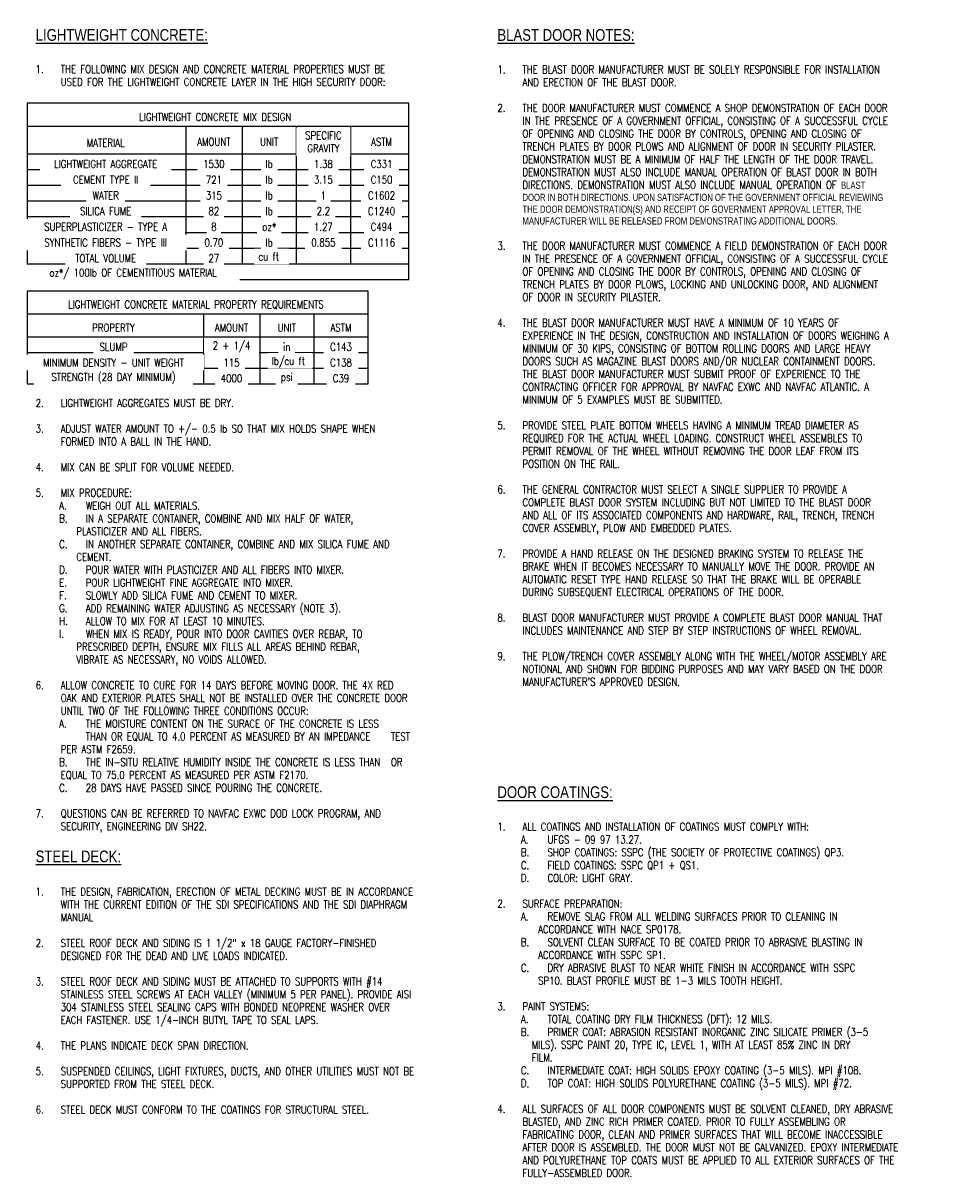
# Model space of a CAD drawing. Header units: inches. Extents: x 1.8 to 41, y 28.4 to 46.8.
# Tile 2 of 3: x 9.2 to 23.8, y 28.4 to 46.8. Entities that reach past the tile are written whole.
import ezdxf

# ---------------------------------------------------------------- set-up
doc = ezdxf.new("R2010")
doc.units = ezdxf.units.IN
doc.header["$MEASUREMENT"] = 0
doc.layers.add('A-DETL-THIN', color=1, linetype='Continuous')
doc.layers.add('S-ANNO-NOTE', color=2, linetype='Continuous')
doc.styles.add('Annotative', font='romans.shx', dxfattribs={"width": 0.8, "height": 0.125})
doc.styles.add('TITLES', font='swiss.ttf', dxfattribs={"width": 0.8, "height": 0.25})

msp = doc.modelspace()

# ---------------------------------------------------------------- linework, layer by layer
at = {"layer": 'A-DETL-THIN', "lineweight": -3}
for p, q in [((15.394, 45.541), (9.306, 45.541)), ((9.306, 45.541), (9.306, 42.731)), ((15.394, 42.731), (15.394, 45.541)), ((9.306, 45.176), (15.394, 45.176)), ((11.836, 45.176), (11.836, 42.981)), ((12.735, 45.176), (12.735, 42.981)), ((13.6, 45.176), (13.6, 42.981)), ((14.466, 45.176), (14.466, 42.981)), ((9.306, 44.734), (15.394, 44.734)), ((9.306, 44.484), (15.394, 44.484)), ((9.306, 44.233), (15.394, 44.233)), ((9.306, 43.983), (15.394, 43.983)), ((9.306, 43.733), (15.394, 43.733)), ((9.306, 43.482), (15.394, 43.482)), ((9.306, 43.232), (15.394, 43.232)), ((9.306, 42.981), (15.394, 42.981)), ((9.306, 42.731), (15.394, 42.731)), ((14.747, 42.546), (9.304, 42.546)), ((9.304, 42.546), (9.304, 41.066)), ((14.747, 41.066), (14.747, 42.546)), ((9.304, 42.182), (14.747, 42.182)), ((12.118, 42.182), (12.118, 41.066)), ((13.016, 42.182), (13.016, 41.066)), ((13.882, 42.182), (13.882, 41.066)), ((9.304, 41.817), (14.747, 41.817)), ((9.304, 41.567), (14.747, 41.567)), ((9.304, 41.317), (14.747, 41.317)), ((9.304, 41.066), (14.747, 41.066))]:
    msp.add_line(p, q, dxfattribs=at)

# ---------------------------------------------------------------- texts
at = {"layer": 'S-ANNO-NOTE', "lineweight": -3, "attachment_point": 1, "bg_fill": 2}
for s, insert, char_height, width, line_spacing_factor, style in [('\\pxt0.53333,1.06667,1.6,2.13333,2.66667,3.2,3.73333,4.26667,4.8,5.33333,5.86667,6.4,6.93333,7.46667,8,8.53333,9.06667,9.6,10.13333,10.66667,11.2,11.73333,12.26667,12.8,13.33333,13.86667,14.4,14.93333,15.46667,16,16.53333,17.06667;{\\LLIGHTWEIGHT CONCRETE:}', (9.441, 46.726), 0.1875, 6.88976, 0.936439, 'TITLES'), ('\\pxt0.53333,1.06667,1.6,2.13333,2.66667,3.2,3.73333,4.26667,4.8,5.33333,5.86667,6.4,6.93333,7.46667,8,8.53333,9.06667,9.6,10.13333,10.66667,11.2,11.73333,12.26667,12.8,13.33333,13.86667,14.4,14.93333,15.46667,16,16.53333,17.06667;{\\LBLAST DOOR NOTES:}', (16.809, 46.725), 0.1875, 6.88976, 0.936439, 'TITLES'), ('\\pxt0.53333,1.06667,1.6,2.13333,2.66667,3.2,3.73333,4.26667,4.8,5.33333,5.86667,6.4,6.93333,7.46667,8,8.53333,9.06667,9.6,10.13333,10.66667,11.2,11.73333,12.26667,12.8,13.33333,13.86667,14.4,14.93333,15.46667,16,16.53333,17.06667;{\\LDOOR COATINGS:}', (16.809, 34.647), 0.1875, 6.88976, 0.936439, 'TITLES'), ('\\pxi-3.2,l3.2,t3.2,6.4,9.6,12.8,16,19.2,22.4,25.6,28.8,32,35.2,38.4,41.6,44.8,48,51.2,54.4,57.6,60.8,64,67.2,70.4,73.6,76.8,80,83.2,86.4,89.6,92.8,96,99.2,102.4;1.^IALL COATINGS AND INSTALLATION OF COATINGS MUST COMPLY WITH:\\P\\pi-0.2;A.^IUFGS - 09 97 13.27.\\PB.^ISHOP COATINGS: SSPC (THE SOCIETY OF PROTECTIVE COATINGS) QP3.\\PC.^IFIELD COATINGS: SSPC QP1 + QS1.\\PD.^ICOLOR: LIGHT GRAY.^J\\P\\pi-3.2;2.^ISURFACE PREPARATION:\\P\\pi-0.2;A.^IREMOVE SLAG FROM ALL WELDING SURFACES PRIOR TO CLEANING IN \\P    ACCORDANCE WITH NACE SP0178.\\PB.^ISOLVENT CLEAN SURFACE TO BE COATED PRIOR TO ABRASIVE BLASTING IN \\P    ACCORDANCE WITH SSPC SP1.\\PC.^IDRY ABRASIVE BLAST TO NEAR WHITE FINISH IN ACCORDANCE WITH SSPC \\P    SP10. BLAST PROFILE MUST BE 1-3 MILS TOOTH HEIGHT.^J\\P\\pi-3.2;3.^IPAINT SYSTEMS:\\P\\pi-0.2;A.^ITOTAL COATING DRY FILM THICKNESS (DFT): 12 MILS.\\PB.^IPRIMER COAT: ABRASION RESISTANT INORGANIC ZINC SILICATE PRIMER (3-5 \\P\\pi0,l0,tz;        MILS). SSPC PAINT 20, TYPE IC, LEVEL 1, WITH AT LEAST 85% ZINC IN DRY \\P        FILM.\\P\\pi-0.2,l3.2,t3.2,6.4,9.6,12.8,16,19.2,22.4,25.6,28.8,32,35.2,38.4,41.6,44.8,48,51.2,54.4,57.6,60.8,64,67.2,70.4,73.6,76.8,80,83.2,86.4,89.6,92.8,96,99.2,102.4;C.^IINTERMEDIATE COAT: HIGH SOLIDS EPOXY COATING (3-5 MILS). MPI #108.\\PD.^ITOP COAT: HIGH SOLIDS POLYURETHANE COATING (3-5 MILS). MPI #72.^J\\P\\pi-3.2;4.^IALL SURFACES OF ALL DOOR COMPONENTS MUST BE SOLVENT CLEANED, DRY ABRASIVE BLASTED, AND ZINC RICH PRIMER COATED. PRIOR TO FULLY ASSEMBLING OR FABRICATING DOOR, CLEAN AND PRIMER SURFACES THAT WILL BECOME INACCESSIBLE AFTER DOOR IS ASSEMBLED. THE DOOR MUST NOT BE GALVANIZED. EPOXY INTERMEDIATE AND POLYURETHANE TOP COATS MUST BE APPLIED TO ALL EXTERIOR SURFACES OF THE FULLY-ASSEMBLED DOOR.', (16.809, 34.064), 0.125, 6.93323, 0.981704, 'Annotative'), ('\\pxt0.53333,1.06667,1.6,2.13333,2.66667,3.2,3.73333,4.26667,4.8,5.33333,5.86667,6.4,6.93333,7.46667,8,8.53333,9.06667,9.6,10.13333,10.66667,11.2,11.73333,12.26667,12.8,13.33333,13.86667,14.4,14.93333,15.46667,16,16.53333,17.06667;{\\LSTEEL DECK:}', (9.441, 33.622), 0.1875, 6.88976, 0.936439, 'TITLES'), ('\\pxi-3.2,l3.2,t3.2,6.4,9.6,12.8,16,19.2,22.4,25.6,28.8,32,35.2,38.4,41.6,44.8,48,51.2,54.4,57.6,60.8,64,67.2,70.4,73.6,76.8,80,83.2,86.4,89.6,92.8,96,99.2,102.4;1.^ITHE DESIGN, FABRICATION, ERECTION OF METAL DECKING MUST BE IN ACCORDANCE WITH THE CURRENT EDITION OF THE SDI SPECIFICATIONS AND THE SDI DIAPHRAGM MANUAL^J\\P2.^ISTEEL ROOF DECK AND SIDING IS 1 1/2" x 18 GAUGE FACTORY-FINISHED DESIGNED FOR THE DEAD AND LIVE LOADS INDICATED.^J\\P3.^ISTEEL ROOF DECK AND SIDING MUST BE ATTACHED TO SUPPORTS WITH #14 STAINLESS STEEL SCREWS AT EACH VALLEY (MINIMUM 5 PER PANEL). PROVIDE AISI 304 STAINLESS STEEL SEALING CAPS WITH BONDED NEOPRENE WASHER OVER EACH FASTENER. USE 1/4-INCH BUTYL TAPE TO SEAL LAPS.^J\\P4.^ITHE PLANS INDICATE DECK SPAN DIRECTION. ^J\\P5.^ISUSPENDED CEILINGS, LIGHT FIXTURES, DUCTS, AND OTHER UTILITIES MUST NOT BE SUPPORTED FROM THE STEEL DECK.^J\\P6.^ISTEEL DECK MUST CONFORM TO THE COATINGS FOR STRUCTURAL STEEL.', (9.441, 33.028), 0.125, 6.55843, 0.981704, 'Annotative')]:
    msp.add_mtext(s, dxfattribs=dict(at, insert=insert, char_height=char_height, width=width, line_spacing_factor=line_spacing_factor, style=style))

# ---------------------------------------------------------------- next in the draw order: texts
at = {"layer": 'S-ANNO-NOTE', "lineweight": -3, "char_height": 0.125, "line_spacing_factor": 0.981704, "style": 'Annotative', "bg_fill": 2}
for s, insert, width, attachment_point in [("\\pxi-3.2,l3.2,t3.2,6.4,9.6,12.8,16,19.2,22.4,25.6,28.8,32,35.2,38.4,41.6,44.8,48,51.2,54.4,57.6,60.8,64,67.2,70.4,73.6,76.8,80,83.2,86.4,89.6,92.8,96,99.2,102.4;1.^ITHE BLAST DOOR MANUFACTURER MUST BE SOLELY RESPONSIBLE FOR INSTALLATION AND ERECTION OF THE BLAST DOOR.^J\\P2.^ITHE DOOR MANUFACTURER MUST COMMENCE A SHOP DEMONSTRATION OF EACH DOOR IN THE PRESENCE OF A GOVERNMENT OFFICIAL, CONSISTING OF A SUCCESSFUL CYCLE OF OPENING AND CLOSING THE DOOR BY CONTROLS, OPENING AND CLOSING OF TRENCH PLATES BY DOOR PLOWS AND ALIGNMENT OF DOOR IN SECURITY PILASTER. DEMONSTRATION MUST BE A MINIMUM OF HALF THE LENGTH OF THE DOOR TRAVEL. DEMONSTRATION MUST ALSO INCLUDE MANUAL OPERATION OF BLAST DOOR IN BOTH DIRECTIONS. DEMONSTRATION MUST ALSO INCLUDE MANUAL OPERATION OF {\\fAptos|b0|i0|c0|p34;\\H0.91667x;BLAST DOOR IN BOTH DIRECTIONS. UPON SATISFACTION OF THE GOVERNMENT OFFICIAL REVIEWING THE DOOR DEMONSTRATION(S) AND RECEIPT OF GOVERNMENT APPROVAL LETTER, THE MANUFACTURER WILL BE RELEASED FROM DEMONSTRATING ADDITIONAL DOORS.\\P\\pi0,l0,t6.4,9.6,12.8,16,19.2,22.4,25.6,28.8,32,35.2,38.4,41.6,44.8,48,51.2,54.4,57.6,60.8,64,67.2,70.4,73.6,76.8,80,83.2,86.4,89.6,92.8,96,99.2,102.4;}\\P\\pi-3.2,l3.2,t3.2,6.4,9.6,12.8,16,19.2,22.4,25.6,28.8,32,35.2,38.4,41.6,44.8,48,51.2,54.4,57.6,60.8,64,67.2,70.4,73.6,76.8,80,83.2,86.4,89.6,92.8,96,99.2,102.4;3.^ITHE DOOR MANUFACTURER MUST COMMENCE A FIELD DEMONSTRATION OF EACH DOOR IN THE PRESENCE OF A GOVERNMENT OFFICIAL, CONSISTING OF A SUCCESSFUL CYCLE OF OPENING AND CLOSING THE DOOR BY CONTROLS, OPENING AND CLOSING OF TRENCH PLATES BY DOOR PLOWS, LOCKING AND UNLOCKING DOOR, AND ALIGNMENT OF DOOR IN SECURITY PILASTER.^J\\P4.^ITHE BLAST DOOR MANUFACTURER MUST HAVE A MINIMUM OF 10 YEARS OF EXPERIENCE IN THE DESIGN, CONSTRUCTION AND INSTALLATION OF DOORS WEIGHING A MINIMUM OF 30 KIPS, CONSISTING OF BOTTOM ROLLING DOORS AND LARGE HEAVY DOORS SUCH AS MAGAZINE BLAST DOORS AND/OR NUCLEAR CONTAINMENT DOORS. THE BLAST DOOR MANUFACTURER MUST SUBMIT PROOF OF EXPERIENCE TO THE CONTRACTING OFFICER FOR APPROVAL BY NAVFAC EXWC AND NAVFAC ATLANTIC. A MINIMUM OF 5 EXAMPLES MUST BE SUBMITTED.^J\\P5.^IPROVIDE STEEL PLATE BOTTOM WHEELS HAVING A MINIMUM TREAD DIAMETER AS REQUIRED FOR THE ACTUAL WHEEL LOADING. CONSTRUCT WHEEL ASSEMBLES TO PERMIT REMOVAL OF THE WHEEL WITHOUT REMOVING THE DOOR LEAF FROM ITS POSITION ON THE RAIL.^J\\P6.^ITHE GENERAL CONTRACTOR MUST SELECT A SINGLE SUPPLIER TO PROVIDE A COMPLETE BLAST DOOR SYSTEM INCLUDING BUT NOT LIMITED TO THE BLAST DOOR AND ALL OF ITS ASSOCIATED COMPONENTS AND HARDWARE, RAIL, TRENCH, TRENCH COVER ASSEMBLY, PLOW AND EMBEDDED PLATES.^J\\P7.^IPROVIDE A HAND RELEASE ON THE DESIGNED BRAKING SYSTEM TO RELEASE THE BRAKE WHEN IT BECOMES NECESSARY TO MANUALLY MOVE THE DOOR. PROVIDE AN AUTOMATIC RESET TYPE HAND RELEASE SO THAT THE BRAKE WILL BE OPERABLE DURING SUBSEQUENT ELECTRICAL OPERATIONS OF THE DOOR.^J\\P8.^IBLAST DOOR MANUFACTURER MUST PROVIDE A COMPLETE BLAST DOOR MANUAL THAT INCLUDES MAINTENANCE AND STEP BY STEP INSTRUCTIONS OF WHEEL REMOVAL.^J\\P9.^ITHE PLOW/TRENCH COVER ASSEMBLY ALONG WITH THE WHEEL/MOTOR ASSEMBLY ARE NOTIONAL AND SHOWN FOR BIDDING PURPOSES AND MAY VARY BASED ON THE DOOR MANUFACTURER'S APPROVED DESIGN.", (16.809, 46.143), 6.24378, 1), ('\\pxqc,t3.2,6.4,9.6,12.8,16,19.2,22.4,25.6,28.8,32,35.2,38.4,41.6,44.8,48,51.2,54.4,57.6,60.8,64,67.2,70.4,73.6,76.8,80,83.2,86.4,89.6,92.8,96,99.2,102.4;{SPECIFIC\\PGRAVITY}', (14.033, 44.926), 0.73543, 5), ('\\pxqc,t3.2,6.4,9.6,12.8,16,19.2,22.4,25.6,28.8,32,35.2,38.4,41.6,44.8,48,51.2,54.4,57.6,60.8,64,67.2,70.4,73.6,76.8,80,83.2,86.4,89.6,92.8,96,99.2,102.4;{MATERIAL}', (10.558, 44.911), 0.71129, 5), ('\\pxqc,t3.2,6.4,9.6,12.8,16,19.2,22.4,25.6,28.8,32,35.2,38.4,41.6,44.8,48,51.2,54.4,57.6,60.8,64,67.2,70.4,73.6,76.8,80,83.2,86.4,89.6,92.8,96,99.2,102.4;{AMOUNT}', (12.284, 44.926), 0.62922, 5), ('\\pxqc,t3.2,6.4,9.6,12.8,16,19.2,22.4,25.6,28.8,32,35.2,38.4,41.6,44.8,48,51.2,54.4,57.6,60.8,64,67.2,70.4,73.6,76.8,80,83.2,86.4,89.6,92.8,96,99.2,102.4;{UNIT}', (13.167, 44.926), 0.34929, 5), ('\\pxqc,t3.2,6.4,9.6,12.8,16,19.2,22.4,25.6,28.8,32,35.2,38.4,41.6,44.8,48,51.2,54.4,57.6,60.8,64,67.2,70.4,73.6,76.8,80,83.2,86.4,89.6,92.8,96,99.2,102.4;{ASTM}', (14.96, 44.926), 0.39573, 5), ('\\pxqc,t3.2,6.4,9.6,12.8,16,19.2,22.4,25.6,28.8,32,35.2,38.4,41.6,44.8,48,51.2,54.4,57.6,60.8,64,67.2,70.4,73.6,76.8,80,83.2,86.4,89.6,92.8,96,99.2,102.4;{1530}', (12.284, 44.572), 0.40623, 5), ('\\pxqc,t3.2,6.4,9.6,12.8,16,19.2,22.4,25.6,28.8,32,35.2,38.4,41.6,44.8,48,51.2,54.4,57.6,60.8,64,67.2,70.4,73.6,76.8,80,83.2,86.4,89.6,92.8,96,99.2,102.4;{lb}', (13.167, 44.572), 0.14092, 5), ('\\pxqc,t3.2,6.4,9.6,12.8,16,19.2,22.4,25.6,28.8,32,35.2,38.4,41.6,44.8,48,51.2,54.4,57.6,60.8,64,67.2,70.4,73.6,76.8,80,83.2,86.4,89.6,92.8,96,99.2,102.4;{C331}', (14.96, 44.572), 0.43136, 5), ('\\pxqc,t3.2,6.4,9.6,12.8,16,19.2,22.4,25.6,28.8,32,35.2,38.4,41.6,44.8,48,51.2,54.4,57.6,60.8,64,67.2,70.4,73.6,76.8,80,83.2,86.4,89.6,92.8,96,99.2,102.4;{TOTAL VOLUME}', (10.558, 43.07), 1.16778, 5), ('\\pxqc,t3.2,6.4,9.6,12.8,16,19.2,22.4,25.6,28.8,32,35.2,38.4,41.6,44.8,48,51.2,54.4,57.6,60.8,64,67.2,70.4,73.6,76.8,80,83.2,86.4,89.6,92.8,96,99.2,102.4;{PROPERTY}', (10.683, 41.963), 0.80386, 5), ('\\pxqc,t3.2,6.4,9.6,12.8,16,19.2,22.4,25.6,28.8,32,35.2,38.4,41.6,44.8,48,51.2,54.4,57.6,60.8,64,67.2,70.4,73.6,76.8,80,83.2,86.4,89.6,92.8,96,99.2,102.4;{AMOUNT}', (12.566, 41.963), 0.62922, 5), ('\\pxqc,t3.2,6.4,9.6,12.8,16,19.2,22.4,25.6,28.8,32,35.2,38.4,41.6,44.8,48,51.2,54.4,57.6,60.8,64,67.2,70.4,73.6,76.8,80,83.2,86.4,89.6,92.8,96,99.2,102.4;{UNIT}', (13.448, 41.963), 0.34929, 5), ('\\pxi-3.2,l3.2,t3.2,6.4,9.6,12.8,16,19.2,22.4,25.6,28.8,32,35.2,38.4,41.6,44.8,48,51.2,54.4,57.6,60.8,64,67.2,70.4,73.6,76.8,80,83.2,86.4,89.6,92.8,96,99.2,102.4;2.^ILIGHTWEIGHT AGGREGATES MUST BE DRY.^J\\P3.^IADJUST WATER AMOUNT TO +/- 0.5 lb SO THAT MIX HOLDS SHAPE WHEN FORMED INTO A BALL IN THE HAND.^J\\P4.^IMIX CAN BE SPLIT FOR VOLUME NEEDED.^J\\P5.^IMIX PROCEDURE:\\P\\pi-0.2;A.^IWEIGH OUT ALL MATERIALS. \\PB.^IIN A SEPARATE CONTAINER, COMBINE AND MIX HALF OF WATER, \\P    PLASTICIZER AND ALL FIBERS. \\PC.^IIN ANOTHER SEPARATE CONTAINER, COMBINE AND MIX SILICA FUME AND\\P    CEMENT.\\PD.^IPOUR WATER WITH PLASTICIZER AND ALL FIBERS INTO MIXER.\\PE.^IPOUR LIGHTWEIGHT FINE AGGREGATE INTO MIXER.\\PF.^ISLOWLY ADD SILICA FUME AND CEMENT TO MIXER.\\PG.^IADD REMAINING WATER ADJUSTING AS NECESSARY (NOTE 3).\\PH.^IALLOW TO MIX FOR AT LEAST 10 MINUTES.\\PI.^IWHEN MIX IS READY, POUR INTO DOOR CAVITIES OVER REBAR, TO \\P    PRESCRIBED DEPTH, ENSURE MIX FILLS ALL AREAS BEHIND REBAR,  \\P    VIBRATE AS NECESSARY, NO VOIDS ALLOWED. ^J\\P\\pi-3.2;6.^IALLOW CONCRETE TO CURE FOR 14 DAYS BEFORE MOVING DOOR. THE 4X RED OAK AND EXTERIOR PLATES SHALL NOT BE INSTALLED OVER THE CONCRETE DOOR UNTIL TWO OF THE FOLLOWING THREE CONDITIONS OCCUR:\\P\\pi-0.2;A.^ITHE MOISTURE CONTENT ON THE SURACE OF THE CONCRETE IS LESS ^I^ITHAN OR EQUAL TO 4.0 PERCENT AS MEASURED BY AN IMPEDANCE ^I^ITEST PER ASTM F2659.\\PB.^ITHE IN-SITU RELATIVE HUMIDITY INSIDE THE CONCRETE IS LESS THAN ^I^IOR EQUAL TO 75.0 PERCENT AS MEASURED PER ASTM F2170.\\PC.^I28 DAYS HAVE PASSED SINCE POURING THE CONCRETE.^J\\P\\pi-3.2;7.^IQUESTIONS CAN BE REFERRED TO NAVFAC EXWC DOD LOCK PROGRAM, AND SECURITY, ENGINEERING DIV SH22. ', (9.441, 40.822), 6.49165, 1)]:
    msp.add_mtext(s, dxfattribs=dict(at, insert=insert, width=width, attachment_point=attachment_point))

# ---------------------------------------------------------------- next in the draw order: texts
at = {"layer": 'S-ANNO-NOTE', "lineweight": -3, "char_height": 0.125, "attachment_point": 5, "line_spacing_factor": 0.981704, "style": 'Annotative', "bg_fill": 2}
for s, insert, width in [('\\pxqc,t3.2,6.4,9.6,12.8,16,19.2,22.4,25.6,28.8,32,35.2,38.4,41.6,44.8,48,51.2,54.4,57.6,60.8,64,67.2,70.4,73.6,76.8,80,83.2,86.4,89.6,92.8,96,99.2,102.4;{LIGHTWEIGHT CONCRETE MIX DESIGN}', (12.306, 45.322), 2.98801), ('\\pxqc,t3.2,6.4,9.6,12.8,16,19.2,22.4,25.6,28.8,32,35.2,38.4,41.6,44.8,48,51.2,54.4,57.6,60.8,64,67.2,70.4,73.6,76.8,80,83.2,86.4,89.6,92.8,96,99.2,102.4;{LIGHTWEIGHT AGGREGATE}', (10.558, 44.572), 1.97387), ('\\pxqc,t3.2,6.4,9.6,12.8,16,19.2,22.4,25.6,28.8,32,35.2,38.4,41.6,44.8,48,51.2,54.4,57.6,60.8,64,67.2,70.4,73.6,76.8,80,83.2,86.4,89.6,92.8,96,99.2,102.4;{1.38}', (14.032, 44.572), 0.35787), ('\\pxqc,t3.2,6.4,9.6,12.8,16,19.2,22.4,25.6,28.8,32,35.2,38.4,41.6,44.8,48,51.2,54.4,57.6,60.8,64,67.2,70.4,73.6,76.8,80,83.2,86.4,89.6,92.8,96,99.2,102.4;{721}', (12.285, 44.322), 0.30507), ('\\pxqc,t3.2,6.4,9.6,12.8,16,19.2,22.4,25.6,28.8,32,35.2,38.4,41.6,44.8,48,51.2,54.4,57.6,60.8,64,67.2,70.4,73.6,76.8,80,83.2,86.4,89.6,92.8,96,99.2,102.4;{lb}', (13.167, 44.322), 0.14092), ('\\pxqc,t3.2,6.4,9.6,12.8,16,19.2,22.4,25.6,28.8,32,35.2,38.4,41.6,44.8,48,51.2,54.4,57.6,60.8,64,67.2,70.4,73.6,76.8,80,83.2,86.4,89.6,92.8,96,99.2,102.4;{C150}', (14.96, 44.322), 0.43136), ('\\pxqc,t3.2,6.4,9.6,12.8,16,19.2,22.4,25.6,28.8,32,35.2,38.4,41.6,44.8,48,51.2,54.4,57.6,60.8,64,67.2,70.4,73.6,76.8,80,83.2,86.4,89.6,92.8,96,99.2,102.4;{SYNTHETIC FIBERS - TYPE III}', (10.558, 43.32), 2.46408), ('\\pxqc,t3.2,6.4,9.6,12.8,16,19.2,22.4,25.6,28.8,32,35.2,38.4,41.6,44.8,48,51.2,54.4,57.6,60.8,64,67.2,70.4,73.6,76.8,80,83.2,86.4,89.6,92.8,96,99.2,102.4;{LIGHTWEIGHT CONCRETE MATERIAL PROPERTY REQUIREMENTS}', (11.998, 42.327), 4.95966), ('\\pxqc,t3.2,6.4,9.6,12.8,16,19.2,22.4,25.6,28.8,32,35.2,38.4,41.6,44.8,48,51.2,54.4,57.6,60.8,64,67.2,70.4,73.6,76.8,80,83.2,86.4,89.6,92.8,96,99.2,102.4;{SLUMP}', (10.683, 41.656), 0.52202), ('\\pxqc,t3.2,6.4,9.6,12.8,16,19.2,22.4,25.6,28.8,32,35.2,38.4,41.6,44.8,48,51.2,54.4,57.6,60.8,64,67.2,70.4,73.6,76.8,80,83.2,86.4,89.6,92.8,96,99.2,102.4;{2 + 1/4}', (12.566, 41.656), 0.75742), ('\\pxqc,t3.2,6.4,9.6,12.8,16,19.2,22.4,25.6,28.8,32,35.2,38.4,41.6,44.8,48,51.2,54.4,57.6,60.8,64,67.2,70.4,73.6,76.8,80,83.2,86.4,89.6,92.8,96,99.2,102.4;{in}', (13.448, 41.656), 0.14092)]:
    msp.add_mtext(s, dxfattribs=dict(at, insert=insert, width=width))

# ---------------------------------------------------------------- next in the draw order: texts
at = {"layer": 'S-ANNO-NOTE', "lineweight": -3, "char_height": 0.125, "line_spacing_factor": 0.981704, "style": 'Annotative', "bg_fill": 2}
for s, insert, width, attachment_point in [('\\pxi-3.2,l3.2,t3.2,6.4,9.6,12.8,16,19.2,22.4,25.6,28.8,32,35.2,38.4,41.6,44.8,48,51.2,54.4,57.6,60.8,64,67.2,70.4,73.6,76.8,80,83.2,86.4,89.6,92.8,96,99.2,102.4;{1.^ITHE FOLLOWING MIX DESIGN AND CONCRETE MATERIAL PROPERTIES MUST BE USED FOR THE LIGHTWEIGHT CONCRETE LAYER IN THE HIGH SECURITY DOOR: }', (9.441, 46.149), 6.2189, 1), ('\\pxqc,t3.2,6.4,9.6,12.8,16,19.2,22.4,25.6,28.8,32,35.2,38.4,41.6,44.8,48,51.2,54.4,57.6,60.8,64,67.2,70.4,73.6,76.8,80,83.2,86.4,89.6,92.8,96,99.2,102.4;{CEMENT TYPE II}', (10.558, 44.322), 1.30457, 5), ('\\pxqc,t3.2,6.4,9.6,12.8,16,19.2,22.4,25.6,28.8,32,35.2,38.4,41.6,44.8,48,51.2,54.4,57.6,60.8,64,67.2,70.4,73.6,76.8,80,83.2,86.4,89.6,92.8,96,99.2,102.4;{3.15}', (14.032, 44.322), 0.35787, 5), ('\\pxqc,t3.2,6.4,9.6,12.8,16,19.2,22.4,25.6,28.8,32,35.2,38.4,41.6,44.8,48,51.2,54.4,57.6,60.8,64,67.2,70.4,73.6,76.8,80,83.2,86.4,89.6,92.8,96,99.2,102.4;{315}', (12.285, 44.071), 0.30507, 5), ('\\pxqc,t3.2,6.4,9.6,12.8,16,19.2,22.4,25.6,28.8,32,35.2,38.4,41.6,44.8,48,51.2,54.4,57.6,60.8,64,67.2,70.4,73.6,76.8,80,83.2,86.4,89.6,92.8,96,99.2,102.4;{lb}', (13.167, 44.071), 0.14092, 5), ('\\pxqc,t3.2,6.4,9.6,12.8,16,19.2,22.4,25.6,28.8,32,35.2,38.4,41.6,44.8,48,51.2,54.4,57.6,60.8,64,67.2,70.4,73.6,76.8,80,83.2,86.4,89.6,92.8,96,99.2,102.4;{C1602}', (14.96, 44.071), 0.53252, 5), ('\\pxqc,t3.2,6.4,9.6,12.8,16,19.2,22.4,25.6,28.8,32,35.2,38.4,41.6,44.8,48,51.2,54.4,57.6,60.8,64,67.2,70.4,73.6,76.8,80,83.2,86.4,89.6,92.8,96,99.2,102.4;{ASTM}', (14.313, 41.963), 0.39573, 5), ('\\pxt3.2,6.4,9.6,12.8,16,19.2,22.4,25.6,28.8,32,35.2,38.4,41.6,44.8,48,51.2,54.4,57.6,60.8,64,67.2,70.4,73.6,76.8,80,83.2,86.4,89.6,92.8,96,99.2,102.4;{lb/}', (13.207, 41.494), 0.25258, 1), ('\\pxqc,t3.2,6.4,9.6,12.8,16,19.2,22.4,25.6,28.8,32,35.2,38.4,41.6,44.8,48,51.2,54.4,57.6,60.8,64,67.2,70.4,73.6,76.8,80,83.2,86.4,89.6,92.8,96,99.2,102.4;{MINIMUM DENSITY - UNIT WEIGHT}', (10.683, 41.405), 2.75865, 5), ('\\pxqc,t3.2,6.4,9.6,12.8,16,19.2,22.4,25.6,28.8,32,35.2,38.4,41.6,44.8,48,51.2,54.4,57.6,60.8,64,67.2,70.4,73.6,76.8,80,83.2,86.4,89.6,92.8,96,99.2,102.4;{115}', (12.566, 41.405), 0.30507, 5)]:
    msp.add_mtext(s, dxfattribs=dict(at, insert=insert, width=width, attachment_point=attachment_point))

# ---------------------------------------------------------------- next in the draw order: texts
for s, insert, width, attachment_point in [('\\pxqc,t3.2,6.4,9.6,12.8,16,19.2,22.4,25.6,28.8,32,35.2,38.4,41.6,44.8,48,51.2,54.4,57.6,60.8,64,67.2,70.4,73.6,76.8,80,83.2,86.4,89.6,92.8,96,99.2,102.4;{WATER}', (10.558, 44.071), 0.49657, 5), ('\\pxqc,t3.2,6.4,9.6,12.8,16,19.2,22.4,25.6,28.8,32,35.2,38.4,41.6,44.8,48,51.2,54.4,57.6,60.8,64,67.2,70.4,73.6,76.8,80,83.2,86.4,89.6,92.8,96,99.2,102.4;{1}', (14.032, 44.071), 0.10307, 5), ('\\pxqc,t3.2,6.4,9.6,12.8,16,19.2,22.4,25.6,28.8,32,35.2,38.4,41.6,44.8,48,51.2,54.4,57.6,60.8,64,67.2,70.4,73.6,76.8,80,83.2,86.4,89.6,92.8,96,99.2,102.4;{82}', (12.284, 43.821), 0.20423, 5), ('\\pxqc,t3.2,6.4,9.6,12.8,16,19.2,22.4,25.6,28.8,32,35.2,38.4,41.6,44.8,48,51.2,54.4,57.6,60.8,64,67.2,70.4,73.6,76.8,80,83.2,86.4,89.6,92.8,96,99.2,102.4;{lb}', (13.167, 43.821), 0.14092, 5), ('\\pxqc,t3.2,6.4,9.6,12.8,16,19.2,22.4,25.6,28.8,32,35.2,38.4,41.6,44.8,48,51.2,54.4,57.6,60.8,64,67.2,70.4,73.6,76.8,80,83.2,86.4,89.6,92.8,96,99.2,102.4;{C1240}', (14.96, 43.821), 0.53252, 5), ('\\pxqc,t3.2,6.4,9.6,12.8,16,19.2,22.4,25.6,28.8,32,35.2,38.4,41.6,44.8,48,51.2,54.4,57.6,60.8,64,67.2,70.4,73.6,76.8,80,83.2,86.4,89.6,92.8,96,99.2,102.4;{C143}', (14.313, 41.656), 0.43136, 5), ('\\pxt3.2,6.4,9.6,12.8,16,19.2,22.4,25.6,28.8,32,35.2,38.4,41.6,44.8,48,51.2,54.4,57.6,60.8,64,67.2,70.4,73.6,76.8,80,83.2,86.4,89.6,92.8,96,99.2,102.4;cu ft', (13.409, 41.494), 0.38195, 1), ('\\pxqc,t3.2,6.4,9.6,12.8,16,19.2,22.4,25.6,28.8,32,35.2,38.4,41.6,44.8,48,51.2,54.4,57.6,60.8,64,67.2,70.4,73.6,76.8,80,83.2,86.4,89.6,92.8,96,99.2,102.4;{STRENGTH (28 DAY MINIMUM)}', (10.683, 41.155), 2.41573, 5), ('\\pxqc,t3.2,6.4,9.6,12.8,16,19.2,22.4,25.6,28.8,32,35.2,38.4,41.6,44.8,48,51.2,54.4,57.6,60.8,64,67.2,70.4,73.6,76.8,80,83.2,86.4,89.6,92.8,96,99.2,102.4;{4000}', (12.566, 41.155), 0.40623, 5)]:
    msp.add_mtext(s, dxfattribs=dict(at, insert=insert, width=width, attachment_point=attachment_point))

# ---------------------------------------------------------------- next in the draw order: texts
at = {"layer": 'S-ANNO-NOTE', "lineweight": -3, "char_height": 0.125, "attachment_point": 5, "line_spacing_factor": 0.981704, "style": 'Annotative', "bg_fill": 2}
for s, insert, width in [('\\pxqc,t3.2,6.4,9.6,12.8,16,19.2,22.4,25.6,28.8,32,35.2,38.4,41.6,44.8,48,51.2,54.4,57.6,60.8,64,67.2,70.4,73.6,76.8,80,83.2,86.4,89.6,92.8,96,99.2,102.4;{SILICA FUME}', (10.558, 43.821), 1.01), ('\\pxqc,t3.2,6.4,9.6,12.8,16,19.2,22.4,25.6,28.8,32,35.2,38.4,41.6,44.8,48,51.2,54.4,57.6,60.8,64,67.2,70.4,73.6,76.8,80,83.2,86.4,89.6,92.8,96,99.2,102.4;{2.2}', (14.032, 43.821), 0.25671), ('\\pxqc,t3.2,6.4,9.6,12.8,16,19.2,22.4,25.6,28.8,32,35.2,38.4,41.6,44.8,48,51.2,54.4,57.6,60.8,64,67.2,70.4,73.6,76.8,80,83.2,86.4,89.6,92.8,96,99.2,102.4;{8}', (12.285, 43.571), 0.10307), ('\\pxqc,t3.2,6.4,9.6,12.8,16,19.2,22.4,25.6,28.8,32,35.2,38.4,41.6,44.8,48,51.2,54.4,57.6,60.8,64,67.2,70.4,73.6,76.8,80,83.2,86.4,89.6,92.8,96,99.2,102.4;{oz*}', (13.167, 43.571), 0.26721), ('\\pxqc,t3.2,6.4,9.6,12.8,16,19.2,22.4,25.6,28.8,32,35.2,38.4,41.6,44.8,48,51.2,54.4,57.6,60.8,64,67.2,70.4,73.6,76.8,80,83.2,86.4,89.6,92.8,96,99.2,102.4;{C494}', (14.96, 43.571), 0.43136), ('\\pxqc,t3.2,6.4,9.6,12.8,16,19.2,22.4,25.6,28.8,32,35.2,38.4,41.6,44.8,48,51.2,54.4,57.6,60.8,64,67.2,70.4,73.6,76.8,80,83.2,86.4,89.6,92.8,96,99.2,102.4;{C138}', (14.313, 41.405), 0.43136), ('\\pxqc,t3.2,6.4,9.6,12.8,16,19.2,22.4,25.6,28.8,32,35.2,38.4,41.6,44.8,48,51.2,54.4,57.6,60.8,64,67.2,70.4,73.6,76.8,80,83.2,86.4,89.6,92.8,96,99.2,102.4;{psi}', (13.448, 41.155), 0.22745)]:
    msp.add_mtext(s, dxfattribs=dict(at, insert=insert, width=width))

# ---------------------------------------------------------------- next in the draw order: texts
for s, insert, width in [('\\pxqc,t3.2,6.4,9.6,12.8,16,19.2,22.4,25.6,28.8,32,35.2,38.4,41.6,44.8,48,51.2,54.4,57.6,60.8,64,67.2,70.4,73.6,76.8,80,83.2,86.4,89.6,92.8,96,99.2,102.4;{SUPERPLASTICIZER - TYPE A}', (10.558, 43.571), 2.40714), ('\\pxqc,t3.2,6.4,9.6,12.8,16,19.2,22.4,25.6,28.8,32,35.2,38.4,41.6,44.8,48,51.2,54.4,57.6,60.8,64,67.2,70.4,73.6,76.8,80,83.2,86.4,89.6,92.8,96,99.2,102.4;{1.27}', (14.032, 43.571), 0.35787), ('\\pxqc,t3.2,6.4,9.6,12.8,16,19.2,22.4,25.6,28.8,32,35.2,38.4,41.6,44.8,48,51.2,54.4,57.6,60.8,64,67.2,70.4,73.6,76.8,80,83.2,86.4,89.6,92.8,96,99.2,102.4;{0.70}', (12.284, 43.32), 0.35787), ('\\pxqc,t3.2,6.4,9.6,12.8,16,19.2,22.4,25.6,28.8,32,35.2,38.4,41.6,44.8,48,51.2,54.4,57.6,60.8,64,67.2,70.4,73.6,76.8,80,83.2,86.4,89.6,92.8,96,99.2,102.4;{lb}', (13.167, 43.32), 0.14092), ('\\pxqc,t3.2,6.4,9.6,12.8,16,19.2,22.4,25.6,28.8,32,35.2,38.4,41.6,44.8,48,51.2,54.4,57.6,60.8,64,67.2,70.4,73.6,76.8,80,83.2,86.4,89.6,92.8,96,99.2,102.4;{C1116}', (14.96, 43.32), 0.53252), ('\\pxqc,t3.2,6.4,9.6,12.8,16,19.2,22.4,25.6,28.8,32,35.2,38.4,41.6,44.8,48,51.2,54.4,57.6,60.8,64,67.2,70.4,73.6,76.8,80,83.2,86.4,89.6,92.8,96,99.2,102.4;C39', (14.313, 41.155), 0.33052)]:
    msp.add_mtext(s, dxfattribs=dict(at, insert=insert, width=width))

# ---------------------------------------------------------------- next in the draw order: texts
at = {"layer": 'S-ANNO-NOTE', "lineweight": -3, "char_height": 0.125, "line_spacing_factor": 0.981704, "style": 'Annotative', "bg_fill": 2}
for s, insert, width, attachment_point in [('\\pxqc,t3.2,6.4,9.6,12.8,16,19.2,22.4,25.6,28.8,32,35.2,38.4,41.6,44.8,48,51.2,54.4,57.6,60.8,64,67.2,70.4,73.6,76.8,80,83.2,86.4,89.6,92.8,96,99.2,102.4;{0.855}', (14.032, 43.32), 0.45871, 5), ('\\pxt3.2,6.4,9.6,12.8,16,19.2,22.4,25.6,28.8,32,35.2,38.4,41.6,44.8,48,51.2,54.4,57.6,60.8,64,67.2,70.4,73.6,76.8,80,83.2,86.4,89.6,92.8,96,99.2,102.4;cu ft', (12.994, 43.159), 0.4264, 1), ('\\pxqc,t3.2,6.4,9.6,12.8,16,19.2,22.4,25.6,28.8,32,35.2,38.4,41.6,44.8,48,51.2,54.4,57.6,60.8,64,67.2,70.4,73.6,76.8,80,83.2,86.4,89.6,92.8,96,99.2,102.4;{27}', (12.284, 43.07), 0.20423, 5)]:
    msp.add_mtext(s, dxfattribs=dict(at, insert=insert, width=width, attachment_point=attachment_point))

# ---------------------------------------------------------------- next in the draw order: texts
at = {"layer": 'S-ANNO-NOTE', "lineweight": -3, "insert": (10.996, 42.819), "char_height": 0.125, "width": 3.27622, "attachment_point": 5, "line_spacing_factor": 0.981704, "style": 'Annotative', "bg_fill": 2}
msp.add_mtext('\\pxqc,t3.2,6.4,9.6,12.8,16,19.2,22.4,25.6,28.8,32,35.2,38.4,41.6,44.8,48,51.2,54.4,57.6,60.8,64,67.2,70.4,73.6,76.8,80,83.2,86.4,89.6,92.8,96,99.2,102.4;{oz*/ 100lb OF CEMENTITIOUS MATERIAL}', dxfattribs=at)

doc.saveas('drawing.dxf')
